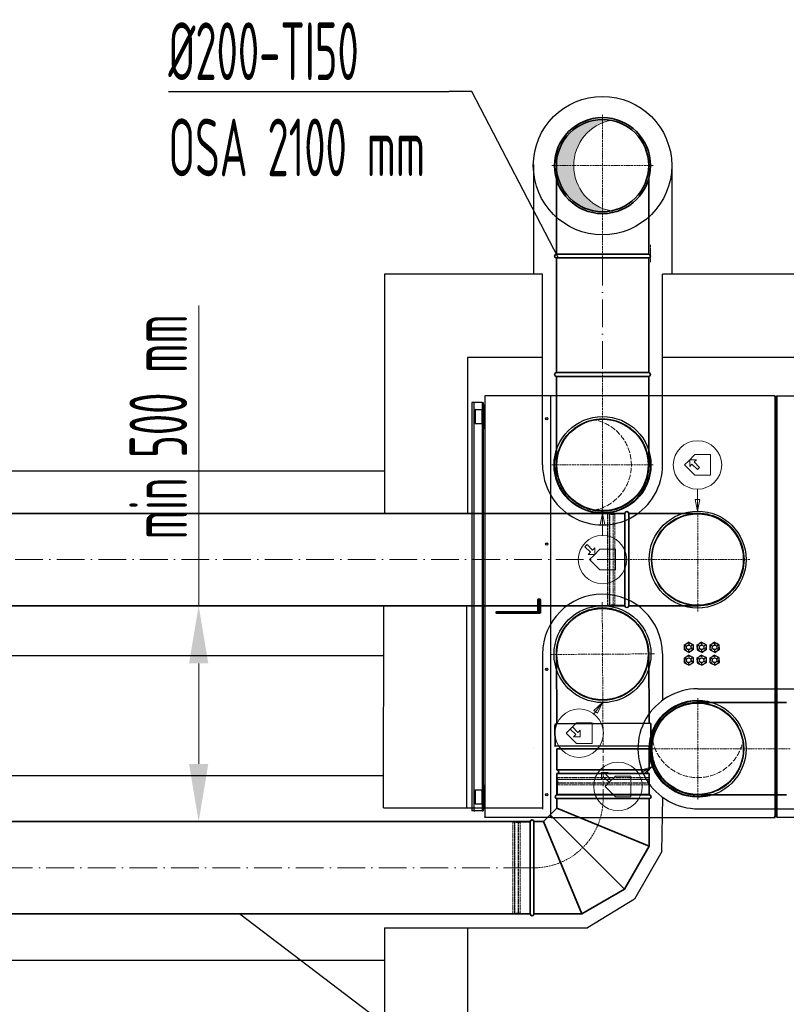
# Model space of a CAD drawing. Header units: millimetres. Extents: x -20688 to 44066, y -7315 to 67290.
# Tile 67 of 75: x 22647 to 24308, y 59451 to 61585. Entities that reach past the tile are written whole.
import ezdxf
from ezdxf.enums import TextEntityAlignment as Align

# ---------------------------------------------------------------- set-up
doc = ezdxf.new("R2010")
doc.units = ezdxf.units.MM
for name, pattern in [('ACAD_ISO02W100', [15, 12, -3]), ('ACAD_ISO10W100', [18, 12, -3, 0, -3]), ('phl_thick', [0])]:
    doc.linetypes.add(name, pattern=pattern)
for name, color, linetype, lineweight in [('UT_KOTY - DIMENZE', 7, 'Continuous', 5), ('VZT_01 SUP (PŘÍVOD) - OBRYS', 5, 'Continuous', 35), ('VZT_02 SUP (PŘÍVOD) - OSA', 5, 'ACAD_ISO10W100', 5), ('VZT_04 SUP (PŘÍVOD) - SKRYTÉ', 5, 'ACAD_ISO02W100', 5), ('VZT_05 ETA (ODVOD) - OBRYS', 6, 'Continuous', 35), ('VZT_06 ETA (ODVOD) - OSA', 6, 'ACAD_ISO10W100', 5), ('VZT_08 ETA (ODVOD) - SKRYTÉ', 6, 'ACAD_ISO02W100', 5), ('VZT_09 ODA (SÁNÍ) - OBRYS', 3, 'Continuous', 35), ('VZT_10 ODA (SÁNÍ) - OSA', 3, 'ACAD_ISO10W100', 5), ('VZT_12 ODA (SÁNÍ) - SKRYTÉ', 3, 'ACAD_ISO02W100', 5), ('VZT_13 EHA (VÝFUK) - OBRYS', 14, 'Continuous', 35), ('VZT_14 EHA (VÝFUK) - OSA', 14, 'ACAD_ISO10W100', 5), ('VZT_16 EHA (VÝFUK) - SKRYTÉ', 14, 'ACAD_ISO02W100', 5), ('VZT_21 ZAŘÍZENÍ - OBRYS', 1, 'Continuous', 30), ('VZT_22 ZAŘÍZENÍ - DETAIL', 8, 'Continuous', 5), ('VZT_60_KOTY - DIMENZE', 7, 'Continuous', 5)]:
    doc.layers.add(name, color=color, linetype=linetype, lineweight=lineweight)
for name, color, linetype, lineweight, plot in [('VZT_03 SUP (PŘÍVOD) - NETISK', 8, 'ACAD_ISO02W100', 5, False), ('VZT_07 ETA (ODVOD) - NETISK', 8, 'ACAD_ISO02W100', 5, False), ('VZT_11 ODA (SÁNÍ) - NETISK', 8, 'ACAD_ISO02W100', 5, False)]:
    doc.layers.add(name, color=color, linetype=linetype, lineweight=lineweight, plot=plot)
doc.layers.add('VZT_IZOLACE - TEPELNÁ', color=6, linetype='IZOLACE TEPELNA')
doc.styles.add('EVORA_125', font='isocp.shx', dxfattribs={"width": 0.6, "height": 125})
doc.styles.add('ISOCP 2.5', font='isocp.shx', dxfattribs={"width": 0.6, "height": 2.5})
doc.styles.add('JS', font='isocp.shx', dxfattribs={"width": 0.6, "height": 125})
doc.styles.get("Standard").update_dxf_attribs({"font": 'arial.ttf'})
doc.linetypes.add('IZOLACE TEPELNA', pattern='A,12.7,-1.5,["T",Standard,S=2.54,R=0,X=0,Y=-1.27],-3', length=17.2)

msp = doc.modelspace()

# ---------------------------------------------------------------- hatches: boundary and pattern name
at = {"layer": 'VZT_09 ODA (SÁNÍ) - OBRYS', "lineweight": 5}
h = msp.add_hatch(color=256, dxfattribs=at)
h.dxf.hatch_style = 1
h.paths.add_polyline_path([(23809.8, 61268.5, -0.470601), (23928.6, 61366.7, 0.82717), (23928.6, 61170.3, -0.470601)])

# ---------------------------------------------------------------- linework, layer by layer
for p, q in [((23779.8, 61032.9), (23437.2, 61032.9)), ((23437.2, 61032.9), (23437.2, 60514.9)), ((25918.6, 61032.9), (24039.8, 61032.9)), ((23779.8, 60852.9), (23617.2, 60852.9)), ((23617.2, 60852.9), (23617.2, 60514.9)), ((25738.6, 60852.9), (24039.8, 60852.9)), ((23435.4, 59876.9), (23435.5, 60314.9)), ((23615.4, 59876.9), (23615.5, 60314.9)), ((23437.2, 59616.9), (23437.2, 57484.7)), ((23617.2, 59616.9), (23617.2, 57664.7))]:
    msp.add_line(p, q)
at = {"layer": 'UT_KOTY - DIMENZE'}
for p, q in [((23034.6, 60314.9), (23034.6, 60965.1)), ((23034.6, 59971.9), (23034.6, 60189.9))]:
    msp.add_line(p, q, dxfattribs=at)
for points in [[(23013.7, 60189.9), (23055.4, 60189.9), (23034.6, 60314.9)], [(23013.7, 59971.9), (23055.4, 59971.9), (23034.6, 59846.9)]]:
    msp.add_solid(points, dxfattribs=at)
at = {"layer": 'VZT_01 SUP (PŘÍVOD) - OBRYS'}
for p, q in [((24011.1, 60004.4), (23811.1, 60004.4)), ((23811.1, 59958.9), (23811.1, 60004.4)), ((24011.1, 59958.9), (24011.1, 60004.4)), ((24011.1, 59958.9), (23811.1, 59958.9)), ((24011.1, 59950.9), (23811.1, 59950.9)), ((23811.1, 59905.4), (23811.1, 59950.9)), ((24011.1, 59905.4), (24011.1, 59950.9)), ((24011.1, 59905.4), (23811.1, 59905.4)), ((24011.1, 59904.9), (23811.1, 59904.9)), ((24011.1, 59896.9), (23811.1, 59896.9)), ((23811.1, 59876.2), (23811.1, 59896.9)), ((24011.1, 59896.9), (24010.8, 59793.5)), ((23781.8, 59846.9), (23811.1, 59876.2)), ((24010.8, 59793.5), (23811.1, 59876.2)), ((23753.1, 59846.9), (23753.1, 59646.9)), ((23761.1, 59646.9), (23761.1, 59846.9)), ((23761.1, 59846.9), (23781.8, 59846.9)), ((23864.6, 59647.2), (23781.8, 59846.9)), ((23957.6, 59700.4), (23796.5, 59861.6)), ((24010.8, 59793.5), (23957.6, 59700.4)), ((23957.6, 59700.4), (23864.6, 59647.2)), ((23864.6, 59647.2), (23761.1, 59646.9))]:
    msp.add_line(p, q, dxfattribs=at)
for points in [[(23810.8, 60059.2), (23809.8, 60209.2)], [(24010.8, 60060.5), (24009.8, 60210.5)], [(23753.1, 59846.9), (22073.7, 59846.9)], [(23753.1, 59646.9), (22073.7, 59646.9)]]:
    msp.add_lwpolyline(points, dxfattribs=at)
msp.add_lwpolyline([(23810.8, 60059.2), (24010.8, 60060.5, -0.414214), (24014.8, 60056.5), (24015.1, 60011.5), (23807.1, 60010.2), (23806.8, 60055.2, -0.414214)], format="xyb", close=True, dxfattribs=at)
for centre, radius, start, end in [((23909.8, 60209.8), 100, 0.365, 180.365), ((23811.1, 59954.9), 4, 270, 90), ((24011.1, 59954.9), 4, 90, 270), ((23811.1, 59900.9), 4, 90, 270), ((24011.1, 59900.9), 4, 270, 90), ((23757.1, 59846.9), 4, 0, 180), ((23757.1, 59646.9), 4, 180, 0)]:
    msp.add_arc(centre, radius, start, end, dxfattribs=at)
at = {"layer": 'VZT_02 SUP (PŘÍVOD) - OSA', "ltscale": 0.3}
for points in [[(23909.1, 60322.3), (23909.8, 60209.8)], [(23909.8, 60209.8), (23797.3, 60209.1)], [(24022.3, 60210.5), (23909.8, 60209.8)], [(23909.8, 60209.8), (23911.1, 60009.8)]]:
    msp.add_lwpolyline(points, dxfattribs=at)
at = {"layer": 'VZT_02 SUP (PŘÍVOD) - OSA'}
msp.add_lwpolyline([(23911.1, 59905.4), (23911.1, 60004.4)], dxfattribs=at)
at = {"layer": 'VZT_02 SUP (PŘÍVOD) - OSA', "ltscale": 0.3}
msp.add_lwpolyline([(23911.1, 59904.9), (23911.1, 59896.9, -0.414214), (23761.1, 59746.9), (23753.1, 59746.9)], format="xyb", dxfattribs=at)
at = {"layer": 'VZT_02 SUP (PŘÍVOD) - OSA', "ltscale": 5}
msp.add_lwpolyline([(22073.7, 59746.9), (23753.1, 59746.9)], dxfattribs=at)
at = {"layer": 'VZT_03 SUP (PŘÍVOD) - NETISK', "ltscale": 0.4}
for p, q in [((24011.1, 59938.4), (23811.1, 59938.4)), ((23811.1, 59937.9), (23811.1, 59938.4)), ((24011.1, 59937.9), (23811.1, 59937.9)), ((24010.1, 59942.9), (23812.1, 59942.9)), ((23812.1, 59938.9), (23812.1, 59942.9)), ((24010.1, 59938.9), (23812.1, 59938.9)), ((23813.1, 59938.4), (23813.1, 59938.9)), ((23813.1, 59930.9), (23813.1, 59937.9)), ((24009.1, 59938.4), (24009.1, 59938.9)), ((24009.1, 59930.9), (24009.1, 59937.9)), ((24010.1, 59938.9), (24010.1, 59942.9)), ((24011.1, 59937.9), (24011.1, 59938.4)), ((24011.1, 59930.9), (23811.1, 59930.9)), ((23811.1, 59930.4), (23811.1, 59930.9)), ((24011.1, 59930.4), (23811.1, 59930.4)), ((24010.1, 59926.9), (23812.1, 59926.9)), ((23812.1, 59904.9), (23812.1, 59926.9)), ((23813.1, 59926.9), (23813.1, 59930.4)), ((24009.1, 59926.9), (24009.1, 59930.4)), ((24010.1, 59904.9), (24010.1, 59926.9)), ((24011.1, 59930.4), (24011.1, 59930.9)), ((23715.1, 59845.9), (23715.1, 59647.9)), ((23719.1, 59845.9), (23715.1, 59845.9)), ((23719.1, 59845.9), (23719.1, 59647.9)), ((23719.6, 59846.9), (23719.6, 59646.9)), ((23720.1, 59846.9), (23719.6, 59846.9)), ((23720.1, 59846.9), (23720.1, 59646.9)), ((23727.1, 59846.9), (23727.1, 59646.9)), ((23727.6, 59846.9), (23727.1, 59846.9)), ((23727.6, 59846.9), (23727.6, 59646.9)), ((23731.1, 59845.9), (23731.1, 59647.9)), ((23753.1, 59845.9), (23731.1, 59845.9)), ((23719.6, 59844.9), (23719.1, 59844.9)), ((23727.1, 59844.9), (23720.1, 59844.9)), ((23731.1, 59844.9), (23727.6, 59844.9)), ((23719.1, 59647.9), (23715.1, 59647.9)), ((23719.6, 59648.9), (23719.1, 59648.9)), ((23720.1, 59646.9), (23719.6, 59646.9)), ((23727.1, 59648.9), (23720.1, 59648.9)), ((23727.6, 59646.9), (23727.1, 59646.9)), ((23731.1, 59648.9), (23727.6, 59648.9)), ((23753.1, 59647.9), (23731.1, 59647.9))]:
    msp.add_line(p, q, dxfattribs=at)
at = {"layer": 'VZT_04 SUP (PŘÍVOD) - SKRYTÉ', "ltscale": 2}
msp.add_arc((23909.8, 60209.8), 100, 180.365, 0.365, dxfattribs=at)
at = {"layer": 'VZT_05 ETA (ODVOD) - OBRYS'}
for p, q in [((23958.5, 60514.8), (23958.5, 60314.8)), ((23966.5, 60414.9), (23966.5, 60314.8))]:
    msp.add_line(p, q, dxfattribs=at)
for points in [[(22031.5, 60514.9), (23958.5, 60514.8)], [(23966.5, 60514.8), (24116.5, 60514.8)], [(22031.5, 60314.9), (23958.5, 60314.8)], [(23966.5, 60314.8), (24116.5, 60314.8)]]:
    msp.add_lwpolyline(points, dxfattribs=at)
for centre, radius, start, end in [((23962.5, 60514.8), 4, 4.5815, 180.0003), ((24116.5, 60414.8), 100, 270.0003, 90.0003), ((23962.5, 60314.8), 4, 180.0003, 0.0003)]:
    msp.add_arc(centre, radius, start, end, dxfattribs=at)
msp.add_open_spline([(23966.5, 60515.1), (23966.5, 60515.1), (23966.5, 60512.9), (23966.5, 60504), (23966.5, 60497), (23966.5, 60479.2), (23966.5, 60468.6), (23966.5, 60444.8), (23966.5, 60432), (23966.5, 60417.6), (23966.5, 60416.3), (23966.5, 60414.9)], degree=3, knots=[315.294186, 315.294186, 315.294186, 315.294186, 351.735982, 351.735982, 390.710875, 390.710875, 429.832624, 429.832624, 468.991563, 468.991563, 473.053633, 473.053633, 473.053633, 473.053633], dxfattribs=at)
at = {"layer": 'VZT_06 ETA (ODVOD) - OSA', "ltscale": 0.3}
for points in [[(24116.5, 60527.3), (24116.5, 60414.8)], [(24116.5, 60414.8), (23916.5, 60414.8)], [(24229, 60414.8), (24116.5, 60414.8)], [(24116.5, 60414.8), (24116.5, 60302.3)]]:
    msp.add_lwpolyline(points, dxfattribs=at)
at = {"layer": 'VZT_06 ETA (ODVOD) - OSA', "ltscale": 5}
msp.add_lwpolyline([(23958.5, 60414.8), (22031.5, 60414.9)], dxfattribs=at)
at = {"layer": 'VZT_07 ETA (ODVOD) - NETISK', "ltscale": 0.4}
for p, q in [((23920.5, 60513.8), (23920.5, 60315.8)), ((23924.5, 60513.8), (23920.5, 60513.8)), ((23924.5, 60513.8), (23924.5, 60315.8)), ((23925, 60512.8), (23924.5, 60512.8)), ((23925, 60514.8), (23925, 60314.8)), ((23925.5, 60514.8), (23925, 60514.8)), ((23925.5, 60514.8), (23925.5, 60314.8)), ((23932.5, 60512.8), (23925.5, 60512.8)), ((23932.5, 60514.8), (23932.5, 60314.8)), ((23933, 60514.8), (23932.5, 60514.8)), ((23933, 60514.8), (23933, 60314.8)), ((23936.5, 60512.8), (23933, 60512.8)), ((23936.5, 60513.8), (23936.5, 60315.8)), ((23958.5, 60513.8), (23936.5, 60513.8)), ((23924.5, 60315.8), (23920.5, 60315.8)), ((23925, 60316.8), (23924.5, 60316.8)), ((23932.5, 60316.8), (23925.5, 60316.8)), ((23936.5, 60316.8), (23933, 60316.8)), ((23958.5, 60315.8), (23936.5, 60315.8)), ((23925.5, 60314.8), (23925, 60314.8)), ((23933, 60314.8), (23932.5, 60314.8))]:
    msp.add_line(p, q, dxfattribs=at)
at = {"layer": 'VZT_08 ETA (ODVOD) - SKRYTÉ', "ltscale": 2}
msp.add_arc((24116.5, 60414.8), 100, 90.0003, 270.0003, dxfattribs=at)
at = {"layer": 'VZT_09 ODA (SÁNÍ) - OBRYS'}
for p, q in [((23809.8, 61076.5), (23809.8, 61239.9)), ((24009.8, 61239.9), (24009.8, 61076.5)), ((23809.8, 61076.5), (23809.8, 61076.5)), ((24009.8, 61068.5), (23809.8, 61068.5)), ((24009.8, 61076.5), (24009.8, 61076.5)), ((23809.8, 60819.8), (24009.8, 60819.8)), ((23809.8, 60811.8), (24009.8, 60811.8)), ((23809.8, 60620), (23809.8, 60811.8)), ((24009.8, 60811.8), (24009.8, 60620))]:
    msp.add_line(p, q, dxfattribs=at)
for points in [[(23809.8, 60819.8), (23809.8, 61068.5)], [(24009.8, 60819.8), (24009.8, 61068.5)]]:
    msp.add_lwpolyline(points, dxfattribs=at)
for radius in [104, 100]:
    msp.add_circle((23909.8, 61268.5), radius, dxfattribs=at)
at = {"layer": 'VZT_09 ODA (SÁNÍ) - OBRYS', "lineweight": 5}
msp.add_arc((23947.3, 61268.5), 100, 100.8069, 259.1931, dxfattribs=at)
at = {"layer": 'VZT_09 ODA (SÁNÍ) - OBRYS'}
for centre, radius, start, end in [((23809.8, 61072.5), 4, 90, 270), ((24009.8, 61072.5), 4, 270, 90), ((23809.8, 60815.8), 4, 90, 270), ((24009.8, 60815.8), 4, 270, 90), ((23909.8, 60619.8), 104, 164.0576, 0), ((23909.8, 60619.8), 104, 0, 15.9424)]:
    msp.add_arc(centre, radius, start, end, dxfattribs=at)
for points, knots in [([(24009.8, 61076.5), (24009.9, 61076.5), (24007.5, 61076.5), (23998.1, 61076.5), (23990.9, 61076.5), (23972.9, 61076.5), (23962.1, 61076.5), (23938.2, 61076.5), (23925.4, 61076.5), (23899.4, 61076.5), (23886.4, 61076.5), (23862.2, 61076.5), (23851.1, 61076.5), (23832.1, 61076.5), (23824.4, 61076.5), (23813.5, 61076.5), (23810.4, 61076.5), (23809.9, 61076.5), (23809.8, 61076.5), (23809.8, 61076.5)], [157.533456, 157.533456, 157.533456, 157.533456, 195.393508, 195.393508, 234.551342, 234.551342, 273.721472, 273.721472, 312.806301, 312.806301, 351.735982, 351.735982, 390.710875, 390.710875, 429.832624, 429.832624, 468.991563, 468.991563, 473.053633, 473.053633, 473.053633, 473.053633]), ([(24009.8, 60619.9), (24009.8, 60618.4), (24009.8, 60616.8), (24009.7, 60613.7), (24009.5, 60612), (24009.2, 60608.7), (24009, 60607.1), (24008.5, 60603.8), (24008.2, 60602.1), (24007.6, 60598.8), (24007.2, 60597.2), (24006.4, 60593.9), (24006, 60592.3), (24005, 60589.2), (24004.5, 60587.6), (24003.4, 60584.6), (24002.8, 60583.1), (24001.6, 60580.3), (24001, 60578.8), (23999.6, 60575.9), (23998.9, 60574.5), (23997.4, 60571.5), (23996.5, 60570.1), (23994.8, 60567.2), (23993.9, 60565.8), (23992.1, 60563), (23991.1, 60561.6), (23989.1, 60558.9), (23988.1, 60557.6), (23986, 60555.1), (23984.9, 60553.8), (23982.7, 60551.5), (23981.6, 60550.3), (23979.5, 60548.1), (23978.3, 60547), (23975.9, 60544.9), (23974.7, 60543.8), (23972.2, 60541.7), (23970.9, 60540.7), (23968.2, 60538.7), (23966.8, 60537.7), (23964, 60535.9), (23962.6, 60535), (23959.7, 60533.2), (23958.2, 60532.4), (23955.3, 60530.9), (23953.9, 60530.1), (23951, 60528.8), (23949.5, 60528.1), (23946.7, 60527), (23945.2, 60526.4), (23942.2, 60525.3), (23940.6, 60524.8), (23937.5, 60523.8), (23935.9, 60523.4), (23932.6, 60522.6), (23931, 60522.2), (23927.7, 60521.5), (23926, 60521.2), (23922.7, 60520.8), (23921.1, 60520.6), (23917.8, 60520.2), (23916.2, 60520.1), (23913, 60520), (23911.4, 60519.9), (23909.8, 60519.9), (23908.3, 60519.9), (23906.7, 60520), (23903.5, 60520.1), (23901.9, 60520.2), (23898.6, 60520.6), (23897, 60520.8), (23893.6, 60521.2), (23892, 60521.5), (23888.7, 60522.2), (23887, 60522.6), (23883.8, 60523.4), (23882.2, 60523.8), (23879, 60524.8), (23877.5, 60525.3), (23874.5, 60526.4), (23873, 60527), (23870.2, 60528.1), (23868.7, 60528.8), (23865.8, 60530.1), (23864.3, 60530.9), (23861.4, 60532.4), (23860, 60533.2), (23857.1, 60535), (23855.7, 60535.9), (23852.9, 60537.7), (23851.5, 60538.7), (23848.8, 60540.7), (23847.5, 60541.7), (23845, 60543.8), (23843.7, 60544.9), (23841.4, 60547), (23840.2, 60548.1), (23838, 60550.3), (23837, 60551.5), (23834.8, 60553.8), (23833.7, 60555.1), (23831.6, 60557.6), (23830.6, 60558.9), (23828.6, 60561.6), (23827.6, 60563), (23825.8, 60565.8), (23824.9, 60567.2), (23823.1, 60570.1), (23822.3, 60571.5), (23820.8, 60574.5), (23820.1, 60575.9), (23818.7, 60578.8), (23818, 60580.3), (23816.9, 60583.1), (23816.3, 60584.6), (23815.2, 60587.6), (23814.7, 60589.2), (23813.7, 60592.3), (23813.3, 60593.9), (23812.5, 60597.2), (23812.1, 60598.8), (23811.4, 60602.1), (23811.2, 60603.8), (23810.7, 60607.1), (23810.5, 60608.7), (23810.1, 60612), (23810, 60613.7), (23809.9, 60616.8), (23809.8, 60618.4), (23809.8, 60619.9)], [-148.058014, -148.058014, -148.058014, -148.058014, -143.505913, -143.505913, -138.87378, -138.87378, -134.241647, -134.241647, -129.609514, -129.609514, -124.977381, -124.977381, -120.345248, -120.345248, -115.713115, -115.713115, -111.080982, -111.080982, -106.451331, -106.451331, -101.82168, -101.82168, -97.192029, -97.192029, -92.562378, -92.562378, -87.932727, -87.932727, -83.303076, -83.303076, -78.673425, -78.673425, -74.043774, -74.043774, -69.415617, -69.415617, -64.787461, -64.787461, -60.159305, -60.159305, -55.531148, -55.531148, -50.902992, -50.902992, -46.274836, -46.274836, -41.646679, -41.646679, -37.018523, -37.018523, -32.391208, -32.391208, -27.763892, -27.763892, -23.136577, -23.136577, -18.509262, -18.509262, -13.881946, -13.881946, -9.254631, -9.254631, -4.627315, -4.627315, 0, 0, 0, 4.627315, 4.627315, 9.254631, 9.254631, 13.881946, 13.881946, 18.509262, 18.509262, 23.136577, 23.136577, 27.763892, 27.763892, 32.391208, 32.391208, 37.018523, 37.018523, 41.646679, 41.646679, 46.274836, 46.274836, 50.902992, 50.902992, 55.531148, 55.531148, 60.159305, 60.159305, 64.787461, 64.787461, 69.415617, 69.415617, 74.043774, 74.043774, 78.673425, 78.673425, 83.303076, 83.303076, 87.932727, 87.932727, 92.562378, 92.562378, 97.192029, 97.192029, 101.82168, 101.82168, 106.451331, 106.451331, 111.080982, 111.080982, 115.713115, 115.713115, 120.345248, 120.345248, 124.977381, 124.977381, 129.609514, 129.609514, 134.241647, 134.241647, 138.87378, 138.87378, 143.505913, 143.505913, 148.058014, 148.058014, 148.058014, 148.058014])]:
    msp.add_open_spline(points, degree=3, knots=knots, dxfattribs=at)
for points in [[(23966.8, 60619.2), (23966.8, 60619.2), (23966.8, 60619.2), (23966.8, 60619.3)], [(24166.8, 60619.3), (24166.8, 60619.2), (24166.8, 60619.2), (24166.8, 60619.2)]]:
    msp.add_open_spline(points, degree=3, dxfattribs=at)
at = {"layer": 'VZT_10 ODA (SÁNÍ) - OSA', "ltscale": 0.3}
for p, q in [((23909.8, 61378.5), (23909.8, 61268.5)), ((23799.8, 61268.5), (23909.8, 61268.5)), ((24019.8, 61268.5), (23909.8, 61268.5)), ((23909.8, 61068.5), (23909.8, 61268.5)), ((23909.8, 60819.8), (23909.8, 60619.8)), ((23799.8, 60619.8), (23909.8, 60619.8)), ((23909.8, 60509.8), (23909.8, 60619.8)), ((24019.8, 60619.8), (23909.8, 60619.8))]:
    msp.add_line(p, q, dxfattribs=at)
at = {"layer": 'VZT_10 ODA (SÁNÍ) - OSA', "ltscale": 5}
msp.add_lwpolyline([(23909.8, 61068.5), (23909.8, 60819.8)], dxfattribs=at)
at = {"layer": 'VZT_11 ODA (SÁNÍ) - NETISK', "ltscale": 0.4}
for p, q in [((24013.8, 61097.1), (24013.8, 61059.1)), ((23809.8, 61068.5), (23809.8, 61030.5))]:
    msp.add_line(p, q, dxfattribs=at)
at = {"layer": 'VZT_12 ODA (SÁNÍ) - SKRYTÉ'}
msp.add_circle((23909.8, 60619.8), 100, dxfattribs=at)
msp.add_arc((23872.3, 60619.8), 100, 280.8069, 79.1931, dxfattribs=at)
at = {"layer": 'VZT_13 EHA (VÝFUK) - OBRYS'}
for p, q in [((24116.6, 60104.8), (24308.5, 60104.8)), ((24308.5, 59904.8), (24116.6, 59904.8))]:
    msp.add_line(p, q, dxfattribs=at)
for start, end in [(74.0576, 270), (270, 285.9424)]:
    msp.add_arc((24116.5, 60004.8), 104, start, end, dxfattribs=at)
msp.add_open_spline([(24116.6, 59904.8), (24115, 59904.8), (24113.5, 59904.9), (24110.3, 59905), (24108.7, 59905.1), (24105.4, 59905.5), (24103.7, 59905.7), (24100.4, 59906.1), (24098.8, 59906.4), (24095.5, 59907.1), (24093.8, 59907.5), (24090.6, 59908.3), (24089, 59908.7), (24085.8, 59909.7), (24084.3, 59910.2), (24081.2, 59911.3), (24079.8, 59911.9), (24076.9, 59913), (24075.5, 59913.7), (24072.6, 59915), (24071.1, 59915.8), (24068.2, 59917.3), (24066.7, 59918.1), (24063.9, 59919.9), (24062.4, 59920.8), (24059.6, 59922.6), (24058.3, 59923.6), (24055.6, 59925.6), (24054.3, 59926.6), (24051.7, 59928.7), (24050.5, 59929.8), (24048.1, 59931.9), (24047, 59933), (24044.8, 59935.2), (24043.7, 59936.4), (24041.5, 59938.7), (24040.5, 59940), (24038.4, 59942.5), (24037.4, 59943.8), (24035.4, 59946.5), (24034.4, 59947.9), (24032.5, 59950.7), (24031.6, 59952.1), (24029.9, 59955), (24029.1, 59956.4), (24027.5, 59959.3), (24026.8, 59960.8), (24025.4, 59963.7), (24024.8, 59965.1), (24023.6, 59968), (24023, 59969.5), (24022, 59972.5), (24021.4, 59974), (24020.5, 59977.2), (24020, 59978.8), (24019.2, 59982), (24018.8, 59983.7), (24018.2, 59987), (24017.9, 59988.6), (24017.4, 59991.9), (24017.2, 59993.6), (24016.9, 59996.9), (24016.8, 59998.5), (24016.6, 60001.7), (24016.6, 60003.3), (24016.6, 60004.8), (24016.6, 60006.4), (24016.6, 60008), (24016.8, 60011.2), (24016.9, 60012.8), (24017.2, 60016.1), (24017.4, 60017.7), (24017.9, 60021), (24018.2, 60022.7), (24018.8, 60026), (24019.2, 60027.6), (24020, 60030.9), (24020.5, 60032.5), (24021.4, 60035.6), (24022, 60037.2), (24023, 60040.2), (24023.6, 60041.7), (24024.8, 60044.5), (24025.4, 60046), (24026.8, 60048.9), (24027.5, 60050.3), (24029.1, 60053.2), (24029.9, 60054.7), (24031.6, 60057.6), (24032.5, 60059), (24034.4, 60061.8), (24035.4, 60063.2), (24037.4, 60065.8), (24038.4, 60067.2), (24040.5, 60069.7), (24041.5, 60070.9), (24043.7, 60073.3), (24044.8, 60074.4), (24047, 60076.6), (24048.1, 60077.7), (24050.5, 60079.9), (24051.7, 60080.9), (24054.3, 60083), (24055.6, 60084.1), (24058.3, 60086.1), (24059.6, 60087), (24062.4, 60088.9), (24063.9, 60089.8), (24066.7, 60091.5), (24068.2, 60092.3), (24071.1, 60093.9), (24072.6, 60094.6), (24075.5, 60096), (24076.9, 60096.6), (24079.8, 60097.8), (24081.2, 60098.4), (24084.3, 60099.5), (24085.8, 60100), (24089, 60100.9), (24090.6, 60101.4), (24093.8, 60102.2), (24095.5, 60102.6), (24098.8, 60103.2), (24100.4, 60103.5), (24103.7, 60104), (24105.4, 60104.2), (24108.7, 60104.5), (24110.3, 60104.6), (24113.5, 60104.8), (24115, 60104.8), (24116.6, 60104.8)], degree=3, knots=[-148.058014, -148.058014, -148.058014, -148.058014, -143.505913, -143.505913, -138.87378, -138.87378, -134.241647, -134.241647, -129.609514, -129.609514, -124.977381, -124.977381, -120.345248, -120.345248, -115.713115, -115.713115, -111.080982, -111.080982, -106.451331, -106.451331, -101.82168, -101.82168, -97.192029, -97.192029, -92.562378, -92.562378, -87.932727, -87.932727, -83.303076, -83.303076, -78.673425, -78.673425, -74.043774, -74.043774, -69.415617, -69.415617, -64.787461, -64.787461, -60.159305, -60.159305, -55.531148, -55.531148, -50.902992, -50.902992, -46.274836, -46.274836, -41.646679, -41.646679, -37.018523, -37.018523, -32.391208, -32.391208, -27.763892, -27.763892, -23.136577, -23.136577, -18.509262, -18.509262, -13.881946, -13.881946, -9.254631, -9.254631, -4.627315, -4.627315, 0, 0, 0, 4.627315, 4.627315, 9.254631, 9.254631, 13.881946, 13.881946, 18.509262, 18.509262, 23.136577, 23.136577, 27.763892, 27.763892, 32.391208, 32.391208, 37.018523, 37.018523, 41.646679, 41.646679, 46.274836, 46.274836, 50.902992, 50.902992, 55.531148, 55.531148, 60.159305, 60.159305, 64.787461, 64.787461, 69.415617, 69.415617, 74.043774, 74.043774, 78.673425, 78.673425, 83.303076, 83.303076, 87.932727, 87.932727, 92.562378, 92.562378, 97.192029, 97.192029, 101.82168, 101.82168, 106.451331, 106.451331, 111.080982, 111.080982, 115.713115, 115.713115, 120.345248, 120.345248, 124.977381, 124.977381, 129.609514, 129.609514, 134.241647, 134.241647, 138.87378, 138.87378, 143.505913, 143.505913, 148.058014, 148.058014, 148.058014, 148.058014], dxfattribs=at)
for points in [[(24114, 60080.3), (24114, 60080.3), (24114, 60080.3), (24114.1, 60080.3)], [(23760.8, 60005.8), (23760.8, 60005.8), (23760.8, 60005.8), (23760.8, 60005.8)]]:
    msp.add_open_spline(points, degree=3, dxfattribs=at)
at = {"layer": 'VZT_14 EHA (VÝFUK) - OSA', "ltscale": 0.3}
for p in [(24116.5, 60114.8), (24003.6, 60004.8), (24116.5, 59894.8), (24316.5, 60004.8)]:
    msp.add_line(p, (24116.5, 60004.8), dxfattribs=at)
at = {"layer": 'VZT_16 EHA (VÝFUK) - SKRYTÉ'}
msp.add_circle((24116.5, 60004.8), 100, dxfattribs=at)
msp.add_arc((24116.5, 60042.3), 100, 190.8069, 349.1931, dxfattribs=at)
at = {"layer": 'VZT_21 ZAŘÍZENÍ - OBRYS'}
for p, q in [((23654.8, 60768.1), (23654.8, 59857.3)), ((23797.8, 60769.8), (23656.5, 60769.8)), ((23797.8, 59855.6), (23797.8, 60769.8)), ((23797.8, 60768.1), (23798, 60768.1)), ((23798, 60768.1), (23798, 60769.8)), ((24282.7, 60769.8), (23798, 60769.8)), ((24282.7, 60769.3), (24282.7, 60769.8)), ((24282.8, 60769.8), (24283.7, 60769.8)), ((24283.7, 59855.6), (24283.7, 60769.8)), ((24285.8, 60766.8), (24283.7, 60766.8)), ((24285.8, 60767.4), (24285.8, 59858.6)), ((24286.5, 60768.8), (24287.2, 60768.8)), ((24286.5, 60768.8), (24286.5, 60768.4)), ((24287.4, 60768.9), (24287.3, 60768.9)), ((24287.4, 60769.8), (24287.4, 59855.6)), ((23648.5, 60754.8), (23626.3, 60754.8)), ((23626.3, 60754.8), (23626.3, 59870.6)), ((23630.8, 60754.8), (23630.8, 59870.6)), ((23631.3, 60754.8), (23633.3, 60754.8)), ((23634.1, 60754.8), (23633.3, 60754.8)), ((23649.3, 60754.8), (23648.5, 60754.8)), ((23649.3, 60754.8), (23649.3, 60729.8)), ((23649.3, 60754.8), (23651.3, 60754.8)), ((23651.3, 60754.8), (23651.3, 60732.3)), ((23652.8, 60749.8), (23654.8, 60749.8)), ((23652.8, 60749.8), (23652.8, 60699.8)), ((23633.8, 60739.3), (23633.8, 60710.3)), ((23634.3, 60739.8), (23648.3, 60739.8)), ((23648.8, 60710.3), (23648.8, 60739.3)), ((23648.8, 60728.8), (23651.3, 60728.8)), ((23648.8, 60720.8), (23651.3, 60720.8)), ((23651.3, 60729.8), (23649.3, 60729.8)), ((23649.3, 60728.8), (23649.3, 60729.8)), ((23649.3, 60719.8), (23649.3, 60720.8)), ((23651.3, 60732.3), (23651.3, 60717.3)), ((23652.8, 60732.3), (23651.3, 60732.3)), ((23634.3, 60709.8), (23648.3, 60709.8)), ((23649.3, 60719.8), (23651.3, 60719.8)), ((23649.3, 60719.8), (23649.3, 59905.6)), ((23652.8, 60717.3), (23651.3, 60717.3)), ((23651.3, 60717.3), (23651.3, 59908.1)), ((23652.8, 60699.8), (23654.8, 60699.8)), ((23899.9, 60521.3), (23919.8, 60521.3)), ((23899.9, 60521.3), (23919.8, 60521.3)), ((24087.1, 60229.9), (24096.5, 60235.6)), ((24087.3, 60219), (24087.1, 60229.9)), ((24087.1, 60229.9), (24091.2, 60227.7)), ((24087.1, 60229.9), (24087.1, 60229.9)), ((24087.1, 60229.9), (24087.2, 60224.4)), ((24096.5, 60235.6), (24091.8, 60232.8)), ((24096.5, 60235.6), (24096.6, 60231)), ((24096.5, 60235.6), (24106.1, 60230.3)), ((24096.5, 60235.6), (24096.5, 60235.6)), ((24106.1, 60230.3), (24101.3, 60232.9)), ((24106.1, 60230.3), (24102.2, 60227.9)), ((24106.1, 60230.3), (24106.3, 60219.3)), ((24106.1, 60230.3), (24106.1, 60230.3)), ((24115.1, 60229.9), (24124.5, 60235.6)), ((24115.3, 60219), (24115.1, 60229.9)), ((24115.1, 60229.9), (24119.2, 60227.7)), ((24115.1, 60229.9), (24115.1, 60229.9)), ((24115.1, 60229.9), (24115.2, 60224.4)), ((24124.5, 60235.6), (24119.8, 60232.8)), ((24124.5, 60235.6), (24124.6, 60231)), ((24124.5, 60235.6), (24134.1, 60230.3)), ((24124.5, 60235.6), (24124.5, 60235.6)), ((24134.1, 60230.3), (24129.3, 60232.9)), ((24134.1, 60230.3), (24130.2, 60227.9)), ((24134.1, 60230.3), (24134.3, 60219.3)), ((24134.1, 60230.3), (24134.1, 60230.3)), ((24143.1, 60229.9), (24152.5, 60235.6)), ((24143.3, 60219), (24143.1, 60229.9)), ((24143.1, 60229.9), (24147.2, 60227.7)), ((24143.1, 60229.9), (24143.1, 60229.9)), ((24143.1, 60229.9), (24143.2, 60224.4)), ((24152.5, 60235.6), (24147.8, 60232.8)), ((24152.5, 60235.6), (24152.6, 60231)), ((24152.5, 60235.6), (24162.1, 60230.3)), ((24152.5, 60235.6), (24152.5, 60235.6)), ((24162.1, 60230.3), (24157.3, 60232.9)), ((24162.1, 60230.3), (24158.2, 60227.9)), ((24162.1, 60230.3), (24162.3, 60219.3)), ((24162.1, 60230.3), (24162.1, 60230.3)), ((24087.3, 60219), (24091.3, 60221.4)), ((24096.9, 60213.7), (24087.3, 60219)), ((24087.4, 60219), (24087.4, 60219)), ((24087.4, 60219), (24092.2, 60216.3)), ((24106.3, 60219.3), (24096.9, 60213.7)), ((24096.9, 60213.7), (24096.9, 60218.3)), ((24097, 60213.7), (24101.7, 60216.5)), ((24097, 60213.7), (24097, 60213.7)), ((24106.3, 60219.3), (24102.3, 60221.6)), ((24106.4, 60219.3), (24106.2, 60224.8)), ((24106.3, 60219.3), (24106.4, 60219.3)), ((24115.3, 60219), (24119.3, 60221.4)), ((24124.9, 60213.7), (24115.3, 60219)), ((24115.4, 60219), (24115.4, 60219)), ((24115.4, 60219), (24120.2, 60216.3)), ((24134.3, 60219.3), (24124.9, 60213.7)), ((24124.9, 60213.7), (24124.9, 60218.3)), ((24125, 60213.7), (24129.7, 60216.5)), ((24125, 60213.7), (24125, 60213.7)), ((24134.3, 60219.3), (24130.3, 60221.6)), ((24134.4, 60219.3), (24134.2, 60224.8)), ((24134.3, 60219.3), (24134.4, 60219.3)), ((24143.3, 60219), (24147.3, 60221.4)), ((24152.9, 60213.7), (24143.3, 60219)), ((24143.4, 60219), (24143.4, 60219)), ((24143.4, 60219), (24148.2, 60216.3)), ((24162.3, 60219.3), (24152.9, 60213.7)), ((24152.9, 60213.7), (24152.9, 60218.3)), ((24153, 60213.7), (24157.7, 60216.5)), ((24153, 60213.7), (24153, 60213.7)), ((24162.3, 60219.3), (24158.3, 60221.6)), ((24162.4, 60219.3), (24162.2, 60224.8)), ((24162.3, 60219.3), (24162.4, 60219.3)), ((24087.1, 60201.9), (24096.5, 60207.6)), ((24087.3, 60191), (24087.1, 60201.9)), ((24087.1, 60201.9), (24091.2, 60199.7)), ((24087.1, 60201.9), (24087.1, 60201.9)), ((24087.1, 60201.9), (24087.2, 60196.4)), ((24087.3, 60191), (24091.3, 60193.4)), ((24096.9, 60185.7), (24087.3, 60191)), ((24087.4, 60191), (24087.4, 60191)), ((24087.4, 60191), (24092.2, 60188.3)), ((24096.5, 60207.6), (24091.8, 60204.8)), ((24096.5, 60207.6), (24096.6, 60203)), ((24096.5, 60207.6), (24106.1, 60202.3)), ((24096.5, 60207.6), (24096.5, 60207.6)), ((24106.3, 60191.3), (24096.9, 60185.7)), ((24096.9, 60185.7), (24096.9, 60190.3)), ((24097, 60185.7), (24101.7, 60188.5)), ((24106.1, 60202.3), (24101.3, 60204.9)), ((24106.1, 60202.3), (24102.2, 60199.9)), ((24106.3, 60191.3), (24102.3, 60193.6)), ((24106.1, 60202.3), (24106.3, 60191.3)), ((24106.1, 60202.3), (24106.1, 60202.3)), ((24106.4, 60191.3), (24106.2, 60196.8)), ((24106.3, 60191.3), (24106.4, 60191.3)), ((24115.1, 60201.9), (24124.5, 60207.6)), ((24115.3, 60191), (24115.1, 60201.9)), ((24115.1, 60201.9), (24119.2, 60199.7)), ((24115.1, 60201.9), (24115.1, 60201.9)), ((24115.1, 60201.9), (24115.2, 60196.4)), ((24115.3, 60191), (24119.3, 60193.4)), ((24124.9, 60185.7), (24115.3, 60191)), ((24115.4, 60191), (24115.4, 60191)), ((24115.4, 60191), (24120.2, 60188.3)), ((24124.5, 60207.6), (24119.8, 60204.8)), ((24124.5, 60207.6), (24124.6, 60203)), ((24124.5, 60207.6), (24134.1, 60202.3)), ((24124.5, 60207.6), (24124.5, 60207.6)), ((24134.3, 60191.3), (24124.9, 60185.7)), ((24124.9, 60185.7), (24124.9, 60190.3)), ((24125, 60185.7), (24129.7, 60188.5)), ((24134.1, 60202.3), (24129.3, 60204.9)), ((24134.1, 60202.3), (24130.2, 60199.9)), ((24134.3, 60191.3), (24130.3, 60193.6)), ((24134.1, 60202.3), (24134.3, 60191.3)), ((24134.1, 60202.3), (24134.1, 60202.3)), ((24134.4, 60191.3), (24134.2, 60196.8)), ((24134.3, 60191.3), (24134.4, 60191.3)), ((24143.1, 60201.9), (24152.5, 60207.6)), ((24143.3, 60191), (24143.1, 60201.9)), ((24143.1, 60201.9), (24147.2, 60199.7)), ((24143.1, 60201.9), (24143.1, 60201.9)), ((24143.1, 60201.9), (24143.2, 60196.4)), ((24143.3, 60191), (24147.3, 60193.4)), ((24152.9, 60185.7), (24143.3, 60191)), ((24143.4, 60191), (24143.4, 60191)), ((24143.4, 60191), (24148.2, 60188.3)), ((24152.5, 60207.6), (24147.8, 60204.8)), ((24152.5, 60207.6), (24152.6, 60203)), ((24152.5, 60207.6), (24162.1, 60202.3)), ((24152.5, 60207.6), (24152.5, 60207.6)), ((24162.3, 60191.3), (24152.9, 60185.7)), ((24152.9, 60185.7), (24152.9, 60190.3)), ((24153, 60185.7), (24157.7, 60188.5)), ((24162.1, 60202.3), (24157.3, 60204.9)), ((24162.1, 60202.3), (24158.2, 60199.9)), ((24162.3, 60191.3), (24158.3, 60193.6)), ((24162.1, 60202.3), (24162.3, 60191.3)), ((24162.1, 60202.3), (24162.1, 60202.3)), ((24162.4, 60191.3), (24162.2, 60196.8)), ((24162.3, 60191.3), (24162.4, 60191.3)), ((24097, 60185.7), (24097, 60185.7)), ((24125, 60185.7), (24125, 60185.7)), ((24153, 60185.7), (24153, 60185.7)), ((23633.8, 59915.1), (23633.8, 59886.1)), ((23634.3, 59915.6), (23648.3, 59915.6)), ((23648.8, 59886.1), (23648.8, 59915.1)), ((23652.8, 59925.6), (23654.8, 59925.6)), ((23652.8, 59925.6), (23652.8, 59875.6)), ((23648.8, 59904.6), (23651.3, 59904.6)), ((23648.8, 59896.6), (23651.3, 59896.6)), ((23651.3, 59905.6), (23649.3, 59905.6)), ((23649.3, 59904.6), (23649.3, 59905.6)), ((23649.3, 59895.6), (23649.3, 59896.6)), ((23649.3, 59895.6), (23651.3, 59895.6)), ((23649.3, 59895.6), (23649.3, 59870.6)), ((23651.3, 59908.1), (23651.3, 59893.1)), ((23652.8, 59908.1), (23651.3, 59908.1)), ((23652.8, 59893.1), (23651.3, 59893.1)), ((23651.3, 59893.1), (23651.3, 59870.6)), ((23648.5, 59870.6), (23626.3, 59870.6)), ((23631.3, 59870.6), (23633.3, 59870.6)), ((23634.1, 59870.6), (23633.3, 59870.6)), ((23634.3, 59885.6), (23648.3, 59885.6)), ((23649.3, 59870.6), (23648.5, 59870.6)), ((23649.3, 59870.6), (23651.3, 59870.6)), ((23652.8, 59875.6), (23654.8, 59875.6)), ((23797.8, 59855.6), (23656.5, 59855.6)), ((23798, 59857.3), (23797.8, 59857.3)), ((23798, 59855.6), (23798, 59857.3)), ((23798, 59855.6), (24282.7, 59855.6)), ((24282.7, 59855.6), (24282.7, 59856.2)), ((24282.8, 59855.6), (24283.7, 59855.6)), ((24285.8, 59858.8), (24283.7, 59858.8)), ((24287.4, 59857.1), (24287.3, 59857.1))]:
    msp.add_line(p, q, dxfattribs=at)
msp.add_lwpolyline([(24287.4, 60769.8), (24374.8, 60769.8), (24374.8, 59855.6), (24287.4, 59855.6)], dxfattribs=at)
for centre, radius in [((23788.8, 60719.8), 2.5), ((23788.8, 60719.8), 2.15), ((23909.8, 60619.8), 105), ((23909.8, 60619.8), 100), ((23909.8, 60619.8), 99), ((24115.8, 60414.8), 105), ((24115.8, 60414.8), 100), ((24115.8, 60414.8), 99), ((23788.8, 60448.4), 2.5), ((23788.8, 60448.4), 2.15), ((23909.8, 60209.8), 105), ((23909.8, 60209.8), 100), ((23909.8, 60209.8), 99), ((24096.7, 60224.6), 5), ((24124.7, 60224.6), 5), ((24152.7, 60224.6), 5), ((24096.7, 60196.6), 5), ((24124.7, 60196.6), 5), ((24152.7, 60196.6), 5), ((23788.8, 60177), 2.5), ((23788.8, 60177), 2.15), ((24115.8, 60004.8), 105), ((24115.8, 60004.8), 100), ((24115.8, 60004.8), 99), ((23788.8, 59905.6), 2.5), ((23788.8, 59905.6), 2.15)]:
    msp.add_circle(centre, radius, dxfattribs=at)
for centre, start, end in [((23634.3, 60739.3), 90, 180), ((23648.3, 60739.3), 0, 90), ((23634.3, 60710.3), 180, 270), ((23648.3, 60710.3), 270, 0), ((23634.3, 59915.1), 90, 180), ((23648.3, 59915.1), 0, 90), ((23634.3, 59886.1), 180, 270), ((23648.3, 59886.1), 270, 0)]:
    msp.add_arc(centre, 0.5, start, end, dxfattribs=at)
for points, knots in [([(23656.5, 60769.8), (23655.9, 60769.4), (23655.2, 60769), (23655, 60768.6), (23654.9, 60768.4), (23654.8, 60768.3), (23654.8, 60768.1)], [-1, -1, -1, -1, -0.246936, -0.246936, -0.246936, 0, 0, 0, 0]), ([(23656, 60769.7), (23655.5, 60769.6), (23655.1, 60769.2), (23655, 60768.8), (23654.9, 60768.6), (23654.8, 60768.4), (23654.8, 60768.1)], [-0.7752376, -0.7752376, -0.7752376, -0.7752376, -0.2469362, -0.2469362, -0.2469362, 0, 0, 0, 0]), ([(24282, 60768.1), (24282.4, 60768.6), (24282.8, 60769.2), (24282.8, 60769.7), (24282.8, 60769.7), (24282.8, 60769.8), (24282.8, 60769.8)], [0, 0, 0, 0, 0.909225, 0.909225, 0.909225, 1, 1, 1, 1]), ([(24283.7, 60769.8), (24283.7, 60769.4), (24283.3, 60769), (24282.7, 60768.6), (24282.5, 60768.4), (24282.3, 60768.3), (24282, 60768.1)], [-1, -1, -1, -1, -0.246936, -0.246936, -0.246936, 0, 0, 0, 0]), ([(24282.6, 60769.7), (24282.5, 60769.6), (24282.3, 60769.2), (24282.2, 60768.8), (24282.2, 60768.6), (24282.1, 60768.4), (24282, 60768.1)], [-0.7752376, -0.7752376, -0.7752376, -0.7752376, -0.2469362, -0.2469362, -0.2469362, 0, 0, 0, 0]), ([(24287.3, 60768.9), (24286.7, 60768.5), (24286.1, 60768.2), (24285.9, 60767.8), (24285.9, 60767.7), (24285.8, 60767.5), (24285.8, 60767.4)], [-1, -1, -1, -1, -0.223, -0.223, -0.223, 0, 0, 0, 0]), ([(24286.5, 60768.7), (24286.3, 60768.5), (24286, 60768.3), (24285.9, 60767.9), (24285.9, 60767.8), (24285.8, 60767.6), (24285.8, 60767.4)], [-0.6418783, -0.6418783, -0.6418783, -0.6418783, -0.2229997, -0.2229997, -0.2229997, 0, 0, 0, 0]), ([(23656.5, 59855.6), (23655.9, 59856.1), (23655.2, 59856.5), (23655, 59856.9), (23654.9, 59857.1), (23654.8, 59857.2), (23654.8, 59857.3)], [-1, -1, -1, -1, -0.2469362, -0.2469362, -0.2469362, 0, 0, 0, 0]), ([(23656, 59855.7), (23655.5, 59855.9), (23655.1, 59856.3), (23655, 59856.7), (23654.9, 59856.9), (23654.8, 59857.1), (23654.8, 59857.3)], [-0.7752376, -0.7752376, -0.7752376, -0.7752376, -0.2469362, -0.2469362, -0.2469362, 0, 0, 0, 0]), ([(24283.7, 59855.6), (24283.7, 59856.1), (24283.3, 59856.5), (24282.7, 59856.9), (24282.5, 59857.1), (24282.3, 59857.2), (24282, 59857.3)], [-1, -1, -1, -1, -0.246936, -0.246936, -0.246936, 0, 0, 0, 0]), ([(24282, 59857.3), (24282.4, 59856.8), (24282.8, 59856.3), (24282.8, 59855.8), (24282.8, 59855.7), (24282.8, 59855.7), (24282.8, 59855.6)], [0, 0, 0, 0, 0.909225, 0.909225, 0.909225, 1, 1, 1, 1]), ([(24282.6, 59855.7), (24282.5, 59855.9), (24282.3, 59856.3), (24282.2, 59856.7), (24282.2, 59856.9), (24282.1, 59857.1), (24282, 59857.3)], [-0.7752376, -0.7752376, -0.7752376, -0.7752376, -0.2469362, -0.2469362, -0.2469362, 0, 0, 0, 0]), ([(24287.3, 59857.1), (24286.7, 59857.5), (24286.1, 59857.9), (24285.9, 59858.3), (24285.9, 59858.4), (24285.8, 59858.5), (24285.8, 59858.6)], [-1, -1, -1, -1, -0.2229997, -0.2229997, -0.2229997, 0, 0, 0, 0]), ([(24286.7, 59857.3), (24286.4, 59857.4), (24286.1, 59857.7), (24285.9, 59858.1), (24285.9, 59858.3), (24285.8, 59858.5), (24285.8, 59858.6)], [-0.7311109, -0.7311109, -0.7311109, -0.7311109, -0.2229997, -0.2229997, -0.2229997, 0, 0, 0, 0])]:
    msp.add_open_spline(points, degree=3, knots=knots, dxfattribs=at)
for points in [[(23656.5, 60769.8), (23656.3, 60769.8), (23656.1, 60769.8), (23656, 60769.7)], [(24282, 60768.1), (24282.2, 60768.4), (24282.4, 60768.7), (24282.5, 60768.8)], [(24282.7, 60769.8), (24282.7, 60769.8), (24282.6, 60769.8), (24282.6, 60769.7)], [(24287.3, 60768.9), (24287.2, 60768.9), (24287, 60768.9), (24286.8, 60768.8)], [(23656.5, 59855.6), (23656.3, 59855.6), (23656.1, 59855.7), (23656, 59855.7)], [(24282, 59857.3), (24282.2, 59857), (24282.4, 59856.8), (24282.5, 59856.6)], [(24282.7, 59855.6), (24282.7, 59855.6), (24282.6, 59855.7), (24282.6, 59855.7)], [(24287.3, 59857.1), (24287.1, 59857.1), (24286.9, 59857.2), (24286.7, 59857.3)]]:
    msp.add_open_spline(points, degree=3, dxfattribs=at)
at = {"layer": 'VZT_22 ZAŘÍZENÍ - DETAIL'}
for p, q in [((24115.7, 60519.8), (24115.7, 60567.4)), ((24115.7, 60519.8), (24110.7, 60544.8)), ((24110.7, 60544.8), (24120.7, 60544.8)), ((24115.7, 60544.8), (24115.7, 60519.8)), ((24120.7, 60544.8), (24115.7, 60519.8)), ((23904.8, 60489.8), (23909.8, 60514.8)), ((23909.8, 60489.8), (23909.8, 60514.8)), ((23909.8, 60514.8), (23914.8, 60489.8)), ((23909.8, 60514.8), (23909.8, 60467.2)), ((23914.8, 60489.8), (23904.8, 60489.8)), ((23890.7, 60088), (23909.8, 60104.8)), ((23894.6, 60085), (23909.8, 60104.8)), ((23909.8, 60104.8), (23898.6, 60081.9)), ((23898.6, 60081.9), (23890.7, 60088)), ((23894.6, 60085), (23890.9, 60080.1)), ((23996.4, 59954.1), (23988.7, 59949.7)), ((23993.9, 59958.5), (24018, 59966.6)), ((23998.9, 59949.8), (23993.9, 59958.5)), ((23996.4, 59954.1), (24018, 59966.6)), ((24018, 59966.6), (23998.9, 59949.8))]:
    msp.add_line(p, q, dxfattribs=at)
for points in [[(24110.1, 60642.2), (24143.7, 60642.2), (24143.7, 60597.4), (24110.1, 60597.4), (24087.7, 60619.8), (24096.5, 60628.7)], [(24120.3, 60614.4), (24115.5, 60609.6), (24103.6, 60621.5), (24098.9, 60616.8), (24098.9, 60631), (24113.1, 60631), (24108.4, 60626.3)], [(23876.4, 60447.4), (23871.7, 60442.7), (23883.5, 60430.8), (23878.8, 60426), (23893, 60426), (23893, 60440.3), (23888.3, 60435.5)], [(23904.2, 60437.2), (23937.8, 60437.2), (23937.8, 60392.4), (23904.2, 60392.4), (23881.8, 60414.8), (23890.7, 60423.7)], [(23844.7, 60052.2), (23853.5, 60061), (23887.1, 60061), (23887.1, 60016.2), (23853.5, 60016.2), (23831.1, 60038.6)], [(23844.7, 60052.2), (23839.9, 60047.4), (23851.8, 60035.5), (23847.1, 60030.8), (23861.3, 60030.8), (23861.3, 60045), (23856.6, 60040.3)], [(23928.8, 59937), (23924, 59932.3), (23912.2, 59944.1), (23907.4, 59939.4), (23907.4, 59953.7), (23921.7, 59953.7), (23916.9, 59948.9)], [(23937.6, 59945.8), (23971.2, 59945.8), (23971.2, 59901), (23937.6, 59901), (23915.2, 59923.4), (23924, 59932.3)]]:
    msp.add_lwpolyline(points, close=True, dxfattribs=at)
for points in [[(24120.7, 60544.8), (24115.7, 60519.8), (24110.7, 60544.8), (24120.7, 60544.8)], [(23904.8, 60489.8), (23909.8, 60514.8), (23914.8, 60489.8), (23904.8, 60489.8)], [(23890.7, 60088), (23909.8, 60104.8), (23898.6, 60081.9), (23890.7, 60088)], [(23993.9, 59958.5), (24018, 59966.6), (23998.9, 59949.8), (23993.9, 59958.5)]]:
    msp.add_lwpolyline(points, dxfattribs=at)
for centre in [(24115.7, 60619.8), (23909.8, 60414.8), (23859.1, 60038.6), (23943.2, 59923.4)]:
    msp.add_circle(centre, 52.5, dxfattribs=at)
for points in [[(24120.7, 60544.8), (24115.7, 60519.8), (24110.7, 60544.8), (24120.7, 60544.8)], [(23904.8, 60489.8), (23909.8, 60514.8), (23914.8, 60489.8), (23904.8, 60489.8)], [(23890.7, 60088), (23909.8, 60104.8), (23898.6, 60081.9), (23890.7, 60088)], [(23993.9, 59958.5), (24018, 59966.6), (23998.9, 59949.8), (23993.9, 59958.5)]]:
    msp.add_solid(points, dxfattribs=at)
at = {"layer": 'VZT_60_KOTY - DIMENZE', "linetype": 'ByBlock', "lineweight": -2}
msp.add_line((23626.7, 61428.8), (23576.7, 61428.8), dxfattribs=at)
for points in [[(22969, 61428.8), (23576.7, 61428.8)], [(23813.4, 61069.6), (23626.7, 61428.8)], [(23123.9, 59646.9), (23650, 59247.3)]]:
    msp.add_lwpolyline(points, dxfattribs=at)
at = {"layer": 'VZT_IZOLACE - TEPELNÁ', "ltscale": 0.5}
for p, q in [((24059.7, 61275.1), (24059.7, 61032.9)), ((23759.9, 61270.7), (23759.9, 61032.9)), ((23779.8, 60620.2), (23779.8, 61032.9)), ((24039.8, 60620.2), (24039.8, 61032.9)), ((21873.5, 60606.9), (23437.2, 60606.8)), ((23779.8, 60210.2), (23779.8, 59874.1)), ((24039.8, 60211.2), (24039.8, 60109.8)), ((22073.7, 60206.8), (23435.4, 60206.9)), ((24116.6, 60134.8), (25029.1, 60134.8)), ((22073.7, 59946.9), (23435.4, 59946.9)), ((24038.6, 59782), (24040.4, 59899.4)), ((23435.4, 59876.9), (23779.8, 59876.9)), ((24117.9, 59874.8), (24933.1, 59874.8)), ((24038.6, 59782), (23978.8, 59679.2)), ((23978.8, 59679.2), (23877.1, 59616.9)), ((23437.2, 59616.9), (23877.1, 59616.9)), ((22073.7, 59546.9), (23438.2, 59546.9))]:
    msp.add_line(p, q, dxfattribs=at)
msp.add_circle((23909.8, 61268.5), 150, dxfattribs=at)
for centre, start, end in [((23909.8, 60619.8), 179.8456, 0.1544), ((23909.8, 60209.8), 0.6141, 179.8535), ((24116.5, 60004.8), 89.9554, 270.6373)]:
    msp.add_arc(centre, 130, start, end, dxfattribs=at)

# ---------------------------------------------------------------- texts
at = {"layer": 'UT_KOTY - DIMENZE', "insert": (22947.1, 60702.5), "char_height": 125, "attachment_point": 5, "rotation": 90, "style": 'ISOCP 2.5'}
msp.add_mtext('min 500 mm', dxfattribs=at)
at = {"layer": 'VZT_22 ZAŘÍZENÍ - DETAIL', "style": 'JS', "width": 0.7}
msp.add_text('L', height=100, rotation=90, dxfattribs=at).set_placement((23727.2, 60312.7), align=Align.MIDDLE_CENTER)
at = {"layer": 'VZT_60_KOTY - DIMENZE', "linetype": 'phl_thick', "insert": (22969, 61578.8), "char_height": 125, "attachment_point": 1, "style": 'EVORA_125'}
msp.add_mtext('%%C200-TI50\\POSA 2100\\~mm', dxfattribs=at)

doc.saveas('drawing.dxf')
